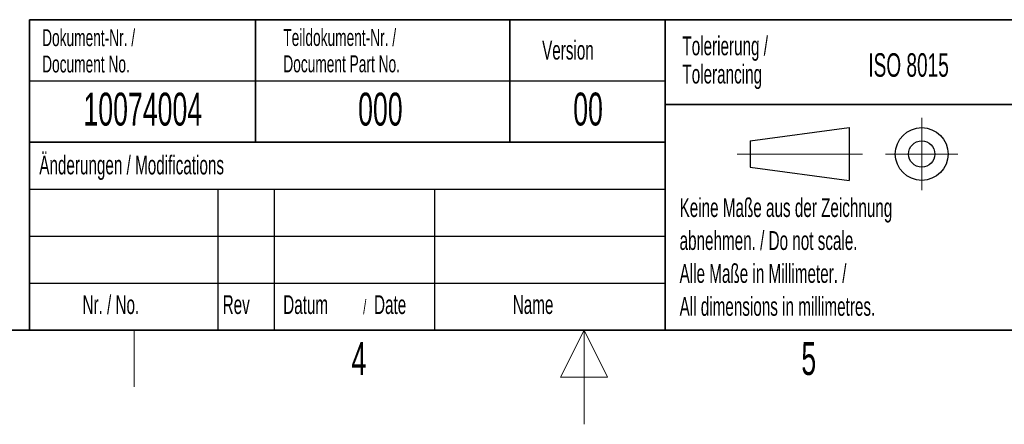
# Model space of a CAD drawing. Header units: millimetres. Extents: x 5 to 418, y 2 to 292.
# Tile 18 of 40: x 157 to 262, y 2 to 45. Entities that reach past the tile are written whole.
import ezdxf

# ---------------------------------------------------------------- set-up
doc = ezdxf.new("R2010")
doc.units = ezdxf.units.MM
doc.layers.add('SLD-0', color=7, linetype='Continuous')
doc.styles.add('SLDTEXTSTYLE0', font='TXT', dxfattribs={"width": 0.605})

msp = doc.modelspace()

# ---------------------------------------------------------------- linework, layer by layer
at = {"layer": 'SLD-0', "lineweight": 35}
for p, q in [((158.1167, 45), (225.6167, 45)), ((158.1167, 45), (158.1167, 32)), ((182.1167, 45), (182.1167, 32)), ((209.1167, 45), (209.1167, 32)), ((225.6167, 45), (225.6167, 32)), ((225.6167, 45), (266.3305, 45)), ((225.6167, 45), (225.6167, 36)), ((225.6167, 36), (266.3305, 36)), ((225.6167, 36), (225.6167, 12)), ((158.1167, 32), (158.1167, 12)), ((158.1167, 32), (225.6167, 32)), ((26, 12), (408, 12)), ((225.6167, 12), (266.3305, 12))]:
    msp.add_line(p, q, dxfattribs=at)
at = {"layer": 'SLD-0'}
for p, q in [((158.1167, 38.5), (225.6167, 38.5)), ((158.1167, 27), (225.6167, 27)), ((178.1167, 27), (178.1167, 12)), ((184.1167, 27), (184.1167, 12)), ((201.1167, 27), (201.1167, 12)), ((158.1167, 22), (225.6167, 22)), ((158.1167, 17), (225.6167, 17))]:
    msp.add_line(p, q, dxfattribs=at)
at = {"layer": 'SLD-0', "lineweight": 18}
for p, q in [((252.8396, 34.5746), (252.8396, 26.8746)), ((233.2396, 30.7246), (246.5396, 30.7246)), ((248.9896, 30.7246), (256.6896, 30.7246)), ((169.25, 6), (169.25, 12))]:
    msp.add_line(p, q, dxfattribs=at)
at = {"layer": 'SLD-0', "lineweight": 25}
for p, q in [((234.6396, 32.1246), (245.1396, 33.5246)), ((245.1396, 33.5246), (245.1396, 27.9246)), ((158.1167, 32), (225.6167, 32)), ((234.6396, 32.1246), (234.6396, 29.3246)), ((234.6396, 29.3246), (245.1396, 27.9246))]:
    msp.add_line(p, q, dxfattribs=at)
at = {"layer": 'SLD-0', "color": 7, "linetype": 'Continuous', "lineweight": 35}
for p in [(225.6167, 32), (158.1167, 12)]:
    msp.add_line(p, (225.6167, 12), dxfattribs=at)
at = {"layer": 'SLD-0', "color": 7, "linetype": 'Continuous', "lineweight": 18}
for p, q in [((217, 12), (214.5, 7)), ((217, 2), (217, 12)), ((219.5, 7), (217, 12)), ((214.5, 7), (219.5, 7))]:
    msp.add_line(p, q, dxfattribs=at)
at = {"layer": 'SLD-0', "lineweight": 25}
for radius in [2.8, 1.4]:
    msp.add_circle((252.8396, 30.7246), radius, dxfattribs=at)

# ---------------------------------------------------------------- texts
at = {"layer": 'SLD-0', "style": 'SLDTEXTSTYLE0'}
for s, insert, char_height, attachment_point in [('Dokument-Nr. /', (159.4707, 43.9891), 1.8, 1), ('Teildokument-Nr. /', (185.0721, 44.0073), 1.8, 1), ('Version', (212.5452, 42.7601), 2, 1), ('Tolerierung /', (227.4391, 43.2172), 2, 1), ('Document No.', (159.4707, 41.1891), 1.8, 1), ('Document Part No.', (185.0721, 41.2073), 1.8, 1), ('ISO 8015', (247.1716, 41.4342), 2.5, 1), ('Tolerancing', (227.4391, 40.2172), 2, 1), ('10074004', (170.1557, 37.243), 3.5, 2), ('000', (195.3767, 37.243), 3.5, 2), ('00', (217.424, 37.2527), 3.5, 2), ('Änderungen / Modifications', (159.1698, 30.5619), 2, 1), ('Keine Maße aus der Zeichnung', (227.1404, 26.0307), 2, 1), ('abnehmen. / Do not scale.', (227.1404, 22.5307), 2, 1), ('Alle Maße in Millimeter. /', (227.1404, 19.0307), 2, 1), ('Nr. / No.', (163.7532, 15.7244), 2, 1), ('Rev', (178.6351, 15.7244), 2, 1), ('Datum', (185.0629, 15.7244), 2, 1), ('Date', (194.7022, 15.7244), 2, 1), ('Name', (209.4275, 15.729), 2, 1), ('All dimensions in millimetres.', (227.1404, 15.5307), 2, 1), ('/', (193.5459, 15.2243), 1.5, 1), ('4', (193.1027, 10.743), 3.5, 2), ('5', (240.8527, 10.743), 3.5, 2)]:
    msp.add_mtext(s, dxfattribs=dict(at, insert=insert, char_height=char_height, attachment_point=attachment_point))

doc.saveas('drawing.dxf')
